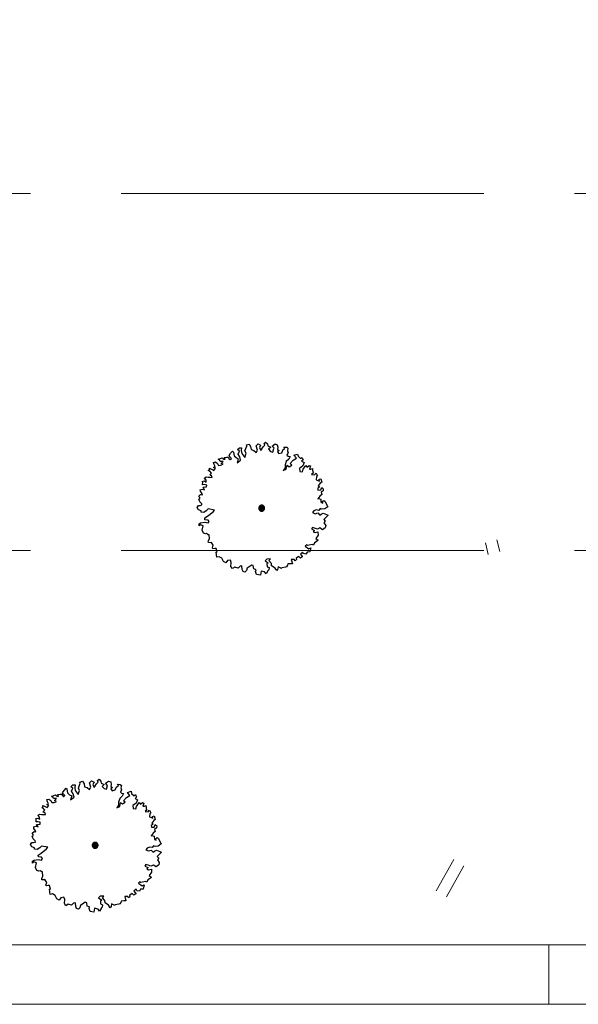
# Model space of a CAD drawing. Header units: metres. Extents: x -5203299 to 2078834, y 245743 to 5817682.
# Tile 206 of 256: x 366736 to 366759, y 5813913 to 5813954. Entities that reach past the tile are written whole.
import ezdxf

# ---------------------------------------------------------------- set-up
doc = ezdxf.new("R2010")
doc.units = ezdxf.units.M
doc.header["$LTSCALE"] = 0.5
doc.linetypes.add('ISO-02 Strichlinie', pattern=[3.81, 3.048, -0.762])
doc.layers.add('30 -34 Innenwände- 4 Türen_Fenster', color=7, linetype='Continuous', lineweight=15, true_color=0x9955ff)
doc.layers.add('70 -72 Beschriftung- 1 Beschriftung allgemein', color=7, linetype='Continuous', lineweight=9, true_color=0xff6633)
for name, color, linetype, lineweight in [('30 -39 Baustelle- Fläche', 7, 'Continuous', 15), ('70 -74 Zeichnungsblatt- 4 Plankopf Linie', 7, 'Continuous', 13), ('CS_XREF_Straßenpl-Ausstattung_Muldenzuläufe', 7, 'Continuous', 9), ('CS_XREF_Straßenpl-Bäume', 7, 'Continuous', 25), ('Keine', 7, 'Continuous', 9)]:
    doc.layers.add(name, color=color, linetype=linetype, lineweight=lineweight)

# ---------------------------------------------------------------- blocks, each defined once
blk = doc.blocks.new('Gruppe-49')
at = {"layer": 'CS_XREF_Straßenpl-Bäume', "linetype": 'Continuous', "lineweight": 0}
blk.add_hatch(color=7, dxfattribs=at).paths.add_polyline_path([(366739.014, 5813919.138), (366739.009, 5813919.127), (366739.002, 5813919.117), (366738.995, 5813919.108), (366738.986, 5813919.099), (366738.977, 5813919.091), (366738.967, 5813919.084), (366738.956, 5813919.078), (366738.945, 5813919.073), (366738.934, 5813919.07), (366738.922, 5813919.067), (366738.91, 5813919.066), (366738.898, 5813919.066), (366738.886, 5813919.067), (366738.874, 5813919.069), (366738.862, 5813919.072), (366738.851, 5813919.076), (366738.84, 5813919.082), (366738.83, 5813919.088), (366738.821, 5813919.096), (366738.812, 5813919.104), (366738.804, 5813919.114), (366738.797, 5813919.123), (366738.792, 5813919.134), (366738.787, 5813919.145), (366738.783, 5813919.157), (366738.78, 5813919.168), (366738.779, 5813919.18), (366738.779, 5813919.192), (366738.78, 5813919.205), (366738.782, 5813919.216), (366738.785, 5813919.228), (366738.79, 5813919.239), (366738.795, 5813919.25), (366738.802, 5813919.26), (366738.809, 5813919.27), (366738.818, 5813919.278), (366738.827, 5813919.286), (366738.837, 5813919.293), (366738.847, 5813919.299), (366738.858, 5813919.304), (366738.87, 5813919.307), (366738.882, 5813919.31), (366738.894, 5813919.311), (366738.906, 5813919.312), (366738.918, 5813919.311), (366738.93, 5813919.309), (366738.941, 5813919.305), (366738.953, 5813919.301), (366738.963, 5813919.295), (366738.973, 5813919.289), (366738.983, 5813919.281), (366738.992, 5813919.273), (366738.999, 5813919.264), (366739.006, 5813919.254), (366739.012, 5813919.243), (366739.017, 5813919.232), (366739.021, 5813919.221), (366739.023, 5813919.209), (366739.025, 5813919.197), (366739.025, 5813919.185), (366739.024, 5813919.173), (366739.022, 5813919.161), (366739.019, 5813919.149)])
at = {"layer": 'CS_XREF_Straßenpl-Bäume'}
for p, q in [((366737.886, 5813921.651), (366737.972, 5813921.722)), ((366737.965, 5813921.586), (366737.886, 5813921.651)), ((366737.972, 5813921.722), (366738.059, 5813921.725)), ((366738.059, 5813921.725), (366738.043, 5813921.608)), ((366738.043, 5813921.608), (366738.067, 5813921.49)), ((366738.199, 5813921.593), (366738.272, 5813921.8)), ((366738.259, 5813921.847), (366738.376, 5813921.882)), ((366738.272, 5813921.8), (366738.259, 5813921.847)), ((366738.376, 5813921.882), (366738.437, 5813921.777)), ((366738.437, 5813921.777), (366738.461, 5813921.65)), ((366738.461, 5813921.65), (366738.57, 5813921.615)), ((366738.57, 5813921.615), (366738.671, 5813921.53)), ((366738.67, 5813921.813), (366738.755, 5813921.895)), ((366738.727, 5813921.631), (366738.67, 5813921.813)), ((366738.671, 5813921.53), (366738.727, 5813921.631)), ((366738.755, 5813921.895), (366738.856, 5813921.839)), ((366738.856, 5813921.839), (366738.811, 5813921.742)), ((366738.811, 5813921.742), (366738.864, 5813921.616)), ((366738.864, 5813921.616), (366738.966, 5813921.764)), ((366738.966, 5813921.764), (366739.032, 5813921.837)), ((366739.001, 5813921.904), (366739.067, 5813921.965)), ((366739.032, 5813921.837), (366739.001, 5813921.904)), ((366739.067, 5813921.965), (366739.146, 5813921.889)), ((366739.146, 5813921.889), (366739.16, 5813921.801)), ((366739.16, 5813921.801), (366739.278, 5813921.746)), ((366739.278, 5813921.746), (366739.193, 5813921.664)), ((366739.193, 5813921.664), (366739.276, 5813921.571)), ((366739.344, 5813921.796), (366739.469, 5813921.888)), ((366739.418, 5813921.703), (366739.344, 5813921.796)), ((366739.373, 5813921.546), (366739.415, 5813921.699)), ((366739.415, 5813921.699), (366739.418, 5813921.703)), ((366739.469, 5813921.888), (366739.558, 5813921.855)), ((366739.558, 5813921.855), (366739.573, 5813921.748)), ((366739.573, 5813921.748), (366739.564, 5813921.66)), ((366739.564, 5813921.66), (366739.637, 5813921.611)), ((366739.637, 5813921.611), (366739.568, 5813921.561)), ((366739.744, 5813921.519), (366739.8, 5813921.648)), ((366739.8, 5813921.648), (366739.878, 5813921.679)), ((366739.878, 5813921.679), (366739.835, 5813921.756)), ((366739.835, 5813921.756), (366739.952, 5813921.749)), ((366739.952, 5813921.749), (366740.004, 5813921.703)), ((366740.004, 5813921.703), (366739.988, 5813921.603)), ((366739.988, 5813921.603), (366740.011, 5813921.516)), ((366737.068, 5813921.241), (366737.174, 5813921.276)), ((366737.128, 5813921.223), (366737.068, 5813921.241)), ((366737.159, 5813921.148), (366737.128, 5813921.223)), ((366737.174, 5813921.276), (366737.244, 5813921.306)), ((366737.244, 5813921.306), (366737.303, 5813921.249)), ((366737.303, 5813921.249), (366737.362, 5813921.243)), ((366737.331, 5813921.318), (366737.427, 5813921.332)), ((366737.362, 5813921.243), (366737.331, 5813921.318)), ((366737.427, 5813921.332), (366737.487, 5813921.334)), ((366737.487, 5813921.334), (366737.528, 5813921.276)), ((366737.528, 5813921.276), (366737.578, 5813921.23)), ((366737.533, 5813921.395), (366737.597, 5813921.494)), ((366737.574, 5813921.337), (366737.533, 5813921.395)), ((366737.636, 5813921.28), (366737.574, 5813921.337)), ((366737.578, 5813921.23), (366737.636, 5813921.28)), ((366737.597, 5813921.494), (366737.682, 5813921.584)), ((366737.682, 5813921.584), (366737.714, 5813921.546)), ((366737.714, 5813921.546), (366737.739, 5813921.391)), ((366737.739, 5813921.391), (366737.83, 5813921.315)), ((366737.83, 5813921.315), (366737.919, 5813921.261)), ((366737.919, 5813921.261), (366737.865, 5813921.093)), ((366737.865, 5813921.093), (366738.017, 5813921.205)), ((366737.913, 5813921.456), (366737.965, 5813921.586)), ((366737.984, 5813921.351), (366737.913, 5813921.456)), ((366738.017, 5813921.205), (366737.984, 5813921.351)), ((366738.067, 5813921.49), (366738.189, 5813921.319)), ((366738.189, 5813921.319), (366738.242, 5813921.496)), ((366738.242, 5813921.496), (366738.199, 5813921.593)), ((366739.276, 5813921.571), (366739.373, 5813921.546)), ((366739.568, 5813921.561), (366739.621, 5813921.483)), ((366739.621, 5813921.483), (366739.744, 5813921.519)), ((366740.039, 5813921.254), (366739.935, 5813921.154)), ((366740.011, 5813921.516), (366739.963, 5813921.418)), ((366739.963, 5813921.418), (366740.016, 5813921.372)), ((366740.016, 5813921.372), (366740.092, 5813921.363)), ((366740.092, 5813921.363), (366740.039, 5813921.254)), ((366740.094, 5813921.061), (366740.225, 5813921.201)), ((366740.225, 5813921.201), (366740.358, 5813921.285)), ((366740.258, 5813921.409), (366740.412, 5813921.462)), ((366740.358, 5813921.285), (366740.258, 5813921.409)), ((366740.412, 5813921.462), (366740.435, 5813921.367)), ((366740.435, 5813921.367), (366740.537, 5813921.271)), ((366740.537, 5813921.271), (366740.592, 5813921.321)), ((366740.646, 5813921.215), (366740.578, 5813921.156)), ((366740.592, 5813921.321), (366740.646, 5813921.215)), ((366736.657, 5813920.769), (366736.712, 5813920.799)), ((366736.712, 5813920.799), (366736.71, 5813920.867)), ((366736.71, 5813920.867), (366736.799, 5813920.822)), ((366736.799, 5813920.822), (366736.888, 5813920.777)), ((366736.876, 5813920.904), (366736.943, 5813920.934)), ((366736.956, 5813920.867), (366736.876, 5813920.904)), ((366736.877, 5813921.107), (366736.964, 5813921.13)), ((366736.9, 5813921.02), (366736.877, 5813921.107)), ((366736.888, 5813920.777), (366736.956, 5813920.867)), ((366736.943, 5813920.934), (366736.9, 5813921.02)), ((366736.964, 5813921.13), (366737.046, 5813921.065)), ((366737.046, 5813921.065), (366737.088, 5813920.987)), ((366737.088, 5813920.987), (366737.176, 5813920.99)), ((366737.278, 5813921.152), (366737.159, 5813921.148)), ((366737.176, 5813920.99), (366737.282, 5813921.033)), ((366737.201, 5813921.07), (366737.278, 5813921.152)), ((366737.282, 5813921.033), (366737.201, 5813921.07)), ((366739.885, 5813920.878), (366739.81, 5813920.768)), ((366739.81, 5813920.768), (366739.935, 5813920.821)), ((366739.889, 5813921.006), (366739.885, 5813920.878)), ((366739.935, 5813921.154), (366739.889, 5813921.006)), ((366739.935, 5813920.821), (366739.969, 5813920.989)), ((366739.969, 5813920.989), (366740.05, 5813920.932)), ((366740.05, 5813920.932), (366740.164, 5813920.995)), ((366740.164, 5813920.995), (366740.094, 5813921.061)), ((366740.624, 5813920.963), (366740.491, 5813920.859)), ((366740.491, 5813920.859), (366740.504, 5813920.732)), ((366740.578, 5813921.156), (366740.679, 5813921.1)), ((366740.612, 5813920.716), (366740.64, 5813920.825)), ((366740.679, 5813921.1), (366740.624, 5813920.963)), ((366740.64, 5813920.825), (366740.75, 5813920.987)), ((366740.75, 5813920.987), (366740.812, 5813920.918)), ((366740.812, 5813920.918), (366740.898, 5813920.981)), ((366740.898, 5813920.981), (366740.946, 5813920.962)), ((366740.946, 5813920.962), (366740.911, 5813920.834)), ((366740.911, 5813920.834), (366740.971, 5813920.827)), ((366740.971, 5813920.827), (366741.038, 5813920.858)), ((366741.038, 5813920.858), (366741.04, 5813920.79)), ((366741.04, 5813920.79), (366741.043, 5813920.711)), ((366736.489, 5813920.441), (366736.567, 5813920.503)), ((366736.571, 5813920.364), (366736.489, 5813920.441)), ((366736.567, 5813920.503), (366736.646, 5813920.486)), ((366736.574, 5813920.288), (366736.571, 5813920.364)), ((366736.646, 5813920.486), (366736.723, 5813920.488)), ((366736.725, 5813920.743), (366736.657, 5813920.769)), ((366736.719, 5813920.584), (366736.796, 5813920.658)), ((366736.8, 5813920.55), (366736.719, 5813920.584)), ((366736.723, 5813920.488), (366736.822, 5813920.48)), ((366736.796, 5813920.658), (366736.725, 5813920.743)), ((366736.822, 5813920.48), (366736.8, 5813920.55)), ((366740.504, 5813920.732), (366740.612, 5813920.716)), ((366741.084, 5813920.676), (366740.998, 5813920.605)), ((366740.998, 5813920.605), (366741.126, 5813920.589)), ((366741.043, 5813920.711), (366741.084, 5813920.676)), ((366741.126, 5813920.589), (366741.192, 5813920.659)), ((366741.197, 5813920.513), (366741.19, 5813920.385)), ((366741.19, 5813920.385), (366741.33, 5813920.33)), ((366741.192, 5813920.659), (366741.243, 5813920.554)), ((366741.243, 5813920.554), (366741.197, 5813920.513)), ((366741.316, 5813920.401), (366741.387, 5813920.42)), ((366741.33, 5813920.33), (366741.316, 5813920.401)), ((366741.387, 5813920.42), (366741.428, 5813920.277)), ((366736.322, 5813919.965), (366736.409, 5813919.988)), ((366736.332, 5813919.898), (366736.322, 5813919.965)), ((366736.406, 5813920.31), (366736.493, 5813920.333)), ((366736.427, 5813920.283), (366736.406, 5813920.31)), ((366736.409, 5813919.988), (366736.506, 5813919.963)), ((366736.422, 5813920.175), (366736.427, 5813920.283)), ((366736.498, 5813920.178), (366736.422, 5813920.175)), ((366736.445, 5813920.069), (366736.589, 5813920.082)), ((366736.506, 5813919.963), (366736.445, 5813920.069)), ((366736.493, 5813920.333), (366736.574, 5813920.288)), ((366736.598, 5813920.161), (366736.498, 5813920.178)), ((366736.589, 5813920.082), (366736.598, 5813920.161)), ((366741.339, 5813920.079), (366741.253, 5813920.025)), ((366741.253, 5813920.025), (366741.264, 5813919.949)), ((366741.264, 5813919.949), (366741.383, 5813919.953)), ((366741.362, 5813920.235), (366741.278, 5813920.125)), ((366741.278, 5813920.125), (366741.339, 5813920.079)), ((366741.428, 5813920.277), (366741.362, 5813920.235)), ((366741.383, 5813919.953), (366741.427, 5813920.062)), ((366741.427, 5813920.062), (366741.488, 5813920.005)), ((366741.488, 5813920.005), (366741.48, 5813919.917)), ((366736.256, 5813919.573), (366736.303, 5813919.594)), ((366736.299, 5813919.458), (366736.256, 5813919.573)), ((366736.263, 5813919.7), (366736.337, 5813919.762)), ((366736.301, 5813919.642), (366736.263, 5813919.7)), ((366736.303, 5813919.594), (366736.301, 5813919.642)), ((366736.404, 5813919.793), (366736.332, 5813919.898)), ((366736.337, 5813919.762), (366736.416, 5813919.753)), ((366736.416, 5813919.753), (366736.404, 5813919.793)), ((366741.34, 5813919.697), (366741.256, 5813919.587)), ((366741.256, 5813919.587), (366741.284, 5813919.599)), ((366741.284, 5813919.599), (366741.384, 5813919.571)), ((366741.426, 5813919.768), (366741.34, 5813919.697)), ((366741.384, 5813919.571), (366741.389, 5813919.435)), ((366741.48, 5813919.917), (366741.394, 5813919.854)), ((366741.394, 5813919.854), (366741.426, 5813919.768)), ((366736.191, 5813919.22), (366736.245, 5813919.301)), ((366736.243, 5813919.122), (366736.191, 5813919.22)), ((366736.36, 5813919.078), (366736.243, 5813919.122)), ((366736.245, 5813919.301), (366736.313, 5813919.303)), ((366736.39, 5813919.373), (366736.299, 5813919.458)), ((366736.313, 5813919.303), (366736.391, 5813919.325)), ((366736.391, 5813919.325), (366736.39, 5813919.373)), ((366736.652, 5813919.156), (366736.575, 5813919.077)), ((366736.917, 5813919.108), (366736.652, 5813919.156)), ((366741.358, 5813919.171), (366741.304, 5813919.09)), ((366741.419, 5813919.142), (366741.358, 5813919.171)), ((366741.389, 5813919.435), (366741.469, 5813919.399)), ((366741.554, 5813919.158), (366741.419, 5813919.142)), ((366741.447, 5813919.466), (366741.513, 5813919.516)), ((366741.469, 5813919.399), (366741.447, 5813919.466)), ((366741.513, 5813919.516), (366741.554, 5813919.489)), ((366741.554, 5813919.489), (366741.678, 5813919.25)), ((366741.678, 5813919.25), (366741.554, 5813919.158)), ((366736.354, 5813919.021), (366736.36, 5813919.078)), ((366736.47, 5813919.014), (366736.354, 5813919.021)), ((366736.575, 5813919.077), (366736.47, 5813919.014)), ((366736.509, 5813918.781), (366736.631, 5813918.853)), ((366736.52, 5813918.705), (366736.509, 5813918.781)), ((366736.656, 5813918.689), (366736.52, 5813918.705)), ((366736.631, 5813918.853), (366736.86, 5813919.039)), ((366736.86, 5813919.039), (366736.917, 5813919.108)), ((366741.09, 5813919.075), (366741.033, 5813919.002)), ((366741.033, 5813919.002), (366741.142, 5813918.957)), ((366741.185, 5813919.115), (366741.09, 5813919.075)), ((366741.142, 5813918.957), (366741.257, 5813918.99)), ((366741.304, 5813919.09), (366741.185, 5813919.115)), ((366741.257, 5813918.99), (366741.339, 5813918.896)), ((366741.339, 5813918.896), (366741.397, 5813918.938)), ((366741.397, 5813918.938), (366741.483, 5813918.98)), ((366741.483, 5813918.98), (366741.69, 5813918.897)), ((366741.597, 5813918.798), (366741.512, 5813918.715)), ((366741.512, 5813918.715), (366741.571, 5813918.65)), ((366741.69, 5813918.897), (366741.597, 5813918.798)), ((366736.271, 5813918.529), (366736.338, 5813918.571)), ((366736.274, 5813918.442), (366736.271, 5813918.529)), ((366736.332, 5813918.492), (366736.274, 5813918.442)), ((366736.441, 5813918.447), (366736.332, 5813918.492)), ((366736.338, 5813918.571), (366736.515, 5813918.597)), ((366736.399, 5813918.259), (366736.441, 5813918.447)), ((366736.515, 5813918.597), (366736.652, 5813918.57)), ((366736.652, 5813918.57), (366736.698, 5813918.631)), ((366736.698, 5813918.631), (366736.656, 5813918.689)), ((366741.034, 5813918.377), (366740.988, 5813918.319)), ((366740.988, 5813918.319), (366741.126, 5813918.255)), ((366741.123, 5813918.351), (366741.034, 5813918.377)), ((366741.243, 5813918.307), (366741.123, 5813918.351)), ((366741.349, 5813918.359), (366741.243, 5813918.307)), ((366741.459, 5813918.284), (366741.349, 5813918.359)), ((366741.572, 5813918.367), (366741.459, 5813918.284)), ((366741.571, 5813918.65), (366741.517, 5813918.58)), ((366741.517, 5813918.58), (366741.597, 5813918.467)), ((366741.597, 5813918.467), (366741.572, 5813918.367)), ((366736.46, 5813918.134), (366736.399, 5813918.259)), ((366736.54, 5813918.108), (366736.46, 5813918.134)), ((366736.588, 5813918.118), (366736.54, 5813918.108)), ((366736.657, 5813918.073), (366736.588, 5813918.118)), ((366736.689, 5813918.074), (366736.657, 5813918.073)), ((366736.658, 5813917.801), (366736.703, 5813917.899)), ((366736.703, 5813917.899), (366736.689, 5813918.074)), ((366741.126, 5813918.255), (366741.069, 5813918.194)), ((366741.069, 5813918.194), (366741.14, 5813918.165)), ((366741.14, 5813918.165), (366741.264, 5813918.189)), ((366741.269, 5813918.054), (366741.177, 5813917.915)), ((366741.177, 5813917.915), (366741.276, 5813917.839)), ((366741.264, 5813918.189), (366741.269, 5813918.054)), ((366736.66, 5813917.742), (366736.658, 5813917.801)), ((366736.76, 5813917.734), (366736.66, 5813917.742)), ((366736.796, 5813917.746), (366736.76, 5813917.734)), ((366736.868, 5813917.63), (366736.796, 5813917.746)), ((366736.835, 5813917.521), (366736.868, 5813917.63)), ((366736.835, 5813917.513), (366736.835, 5813917.521)), ((366736.856, 5813917.485), (366736.835, 5813917.513)), ((366736.932, 5813917.496), (366736.856, 5813917.485)), ((366736.991, 5813917.498), (366736.932, 5813917.496)), ((366737.024, 5813917.352), (366736.991, 5813917.498)), ((366740.795, 5813917.656), (366740.729, 5813917.597)), ((366740.729, 5813917.597), (366740.88, 5813917.483)), ((366740.825, 5813917.628), (366740.795, 5813917.656)), ((366740.892, 5813917.642), (366740.825, 5813917.628)), ((366740.88, 5813917.483), (366740.967, 5813917.526)), ((366741.019, 5813917.663), (366740.892, 5813917.642)), ((366740.967, 5813917.526), (366740.922, 5813917.349)), ((366741.079, 5813917.637), (366741.019, 5813917.663)), ((366741.115, 5813917.737), (366741.079, 5813917.637)), ((366741.19, 5813917.777), (366741.115, 5813917.737)), ((366741.276, 5813917.839), (366741.19, 5813917.777)), ((366736.985, 5813917.343), (366737.024, 5813917.352)), ((366737.012, 5813917.128), (366736.985, 5813917.343)), ((366737.11, 5813917.152), (366737.012, 5813917.128)), ((366737.22, 5813917.087), (366737.11, 5813917.152)), ((366737.293, 5813916.943), (366737.22, 5813917.087)), ((366739.115, 5813917.053), (366739.041, 5813916.982)), ((366739.273, 5813917.058), (366739.115, 5813917.053)), ((366739.205, 5813916.988), (366739.273, 5813917.058)), ((366740.461, 5813917.166), (366740.345, 5813917.086)), ((366740.345, 5813917.086), (366740.358, 5813917.027)), ((366740.531, 5813917.092), (366740.461, 5813917.166)), ((366740.606, 5813917.151), (366740.531, 5813917.092)), ((366740.619, 5813917.347), (366740.534, 5813917.256)), ((366740.534, 5813917.256), (366740.605, 5813917.163)), ((366740.605, 5813917.163), (366740.606, 5813917.151)), ((366740.652, 5813917.28), (366740.619, 5813917.347)), ((366740.761, 5813917.256), (366740.652, 5813917.28)), ((366740.806, 5813917.345), (366740.761, 5813917.256)), ((366740.922, 5813917.349), (366740.806, 5813917.345)), ((366737.394, 5813916.887), (366737.293, 5813916.943)), ((366737.467, 5813916.988), (366737.394, 5813916.887)), ((366737.585, 5813917.012), (366737.467, 5813916.988)), ((366737.625, 5813916.906), (366737.585, 5813917.012)), ((366737.611, 5813916.739), (366737.625, 5813916.906)), ((366737.674, 5813916.653), (366737.611, 5813916.739)), ((366737.77, 5813916.716), (366737.674, 5813916.653)), ((366737.908, 5813916.669), (366737.77, 5813916.716)), ((366737.993, 5813916.76), (366737.908, 5813916.669)), ((366738.071, 5813916.774), (366737.993, 5813916.76)), ((366738.085, 5813916.619), (366738.071, 5813916.774)), ((366738.29, 5813916.663), (366738.262, 5813916.565)), ((366738.423, 5813916.755), (366738.29, 5813916.663)), ((366738.481, 5813916.796), (366738.423, 5813916.755)), ((366738.55, 5813916.779), (366738.481, 5813916.796)), ((366738.574, 5813916.635), (366738.55, 5813916.779)), ((366738.663, 5813916.599), (366738.574, 5813916.635)), ((366739.041, 5813916.982), (366739.18, 5813916.888)), ((366739.18, 5813916.888), (366739.122, 5813916.849)), ((366739.122, 5813916.849), (366739.126, 5813916.73)), ((366739.126, 5813916.73), (366739.215, 5813916.694)), ((366739.215, 5813916.694), (366739.201, 5813916.597)), ((366739.316, 5813916.864), (366739.205, 5813916.988)), ((366739.32, 5813916.768), (366739.316, 5813916.864)), ((366739.47, 5813916.674), (366739.32, 5813916.768)), ((366739.533, 5813916.569), (366739.47, 5813916.674)), ((366739.596, 5813916.727), (366739.571, 5813916.618)), ((366739.705, 5813916.674), (366739.596, 5813916.727)), ((366739.725, 5813916.655), (366739.705, 5813916.674)), ((366739.744, 5813916.684), (366739.725, 5813916.655)), ((366739.899, 5813916.717), (366739.744, 5813916.684)), ((366739.946, 5813916.73), (366739.899, 5813916.717)), ((366739.984, 5813916.791), (366739.946, 5813916.73)), ((366740.002, 5813916.848), (366739.984, 5813916.791)), ((366740.101, 5813916.851), (366740.002, 5813916.848)), ((366740.197, 5813916.855), (366740.101, 5813916.851)), ((366740.27, 5813917.032), (366740.143, 5813917.039)), ((366740.143, 5813917.039), (366740.197, 5813916.855)), ((366740.3, 5813916.977), (366740.27, 5813917.032)), ((366740.358, 5813917.027), (366740.3, 5813916.977)), ((366738.116, 5813916.532), (366738.085, 5813916.619)), ((366738.197, 5813916.504), (366738.116, 5813916.532)), ((366738.262, 5813916.565), (366738.197, 5813916.504)), ((366738.646, 5813916.53), (366738.663, 5813916.599)), ((366738.69, 5813916.404), (366738.646, 5813916.53)), ((366738.846, 5813916.379), (366738.69, 5813916.404)), ((366738.88, 5813916.547), (366738.846, 5813916.379)), ((366739.026, 5813916.512), (366738.88, 5813916.547)), ((366739.088, 5813916.426), (366739.026, 5813916.512)), ((366739.163, 5813916.556), (366739.088, 5813916.426)), ((366739.201, 5813916.597), (366739.163, 5813916.556)), ((366739.571, 5813916.618), (366739.533, 5813916.569))]:
    blk.add_line(p, q, dxfattribs=at)
blk.add_open_spline([(366738.779, 5813919.176), (366738.776, 5813919.209), (366738.803, 5813919.269), (366738.857, 5813919.308), (366738.922, 5813919.314), (366738.983, 5813919.287), (366739.021, 5813919.234), (366739.028, 5813919.168), (366739.001, 5813919.108), (366738.947, 5813919.069), (366738.881, 5813919.063), (366738.821, 5813919.09), (366738.783, 5813919.144), (366738.779, 5813919.176)], degree=2, dxfattribs=at)
blk = doc.blocks.new('Gruppe-50')
at = {"layer": 'CS_XREF_Straßenpl-Bäume', "linetype": 'Continuous', "lineweight": 0}
blk.add_hatch(color=7, dxfattribs=at).paths.add_polyline_path([(366746.01, 5813933.299), (366746.005, 5813933.288), (366745.998, 5813933.278), (366745.991, 5813933.269), (366745.983, 5813933.26), (366745.973, 5813933.252), (366745.963, 5813933.245), (366745.953, 5813933.239), (366745.942, 5813933.235), (366745.93, 5813933.231), (366745.918, 5813933.228), (366745.906, 5813933.227), (366745.894, 5813933.227), (366745.882, 5813933.228), (366745.87, 5813933.23), (366745.859, 5813933.233), (366745.848, 5813933.238), (366745.837, 5813933.243), (366745.827, 5813933.25), (366745.817, 5813933.257), (366745.809, 5813933.265), (366745.801, 5813933.275), (366745.794, 5813933.285), (366745.788, 5813933.295), (366745.783, 5813933.306), (366745.779, 5813933.318), (366745.777, 5813933.33), (366745.775, 5813933.342), (366745.775, 5813933.354), (366745.776, 5813933.366), (366745.778, 5813933.378), (366745.782, 5813933.389), (366745.786, 5813933.4), (366745.792, 5813933.411), (366745.798, 5813933.421), (366745.806, 5813933.431), (366745.814, 5813933.439), (366745.823, 5813933.447), (366745.833, 5813933.454), (366745.844, 5813933.46), (366745.855, 5813933.465), (366745.866, 5813933.469), (366745.878, 5813933.471), (366745.89, 5813933.473), (366745.902, 5813933.473), (366745.914, 5813933.472), (366745.926, 5813933.47), (366745.938, 5813933.466), (366745.949, 5813933.462), (366745.96, 5813933.456), (366745.97, 5813933.45), (366745.979, 5813933.442), (366745.988, 5813933.434), (366745.996, 5813933.425), (366746.003, 5813933.415), (366746.009, 5813933.404), (366746.013, 5813933.393), (366746.017, 5813933.382), (366746.02, 5813933.37), (366746.021, 5813933.358), (366746.021, 5813933.346), (366746.02, 5813933.334), (366746.018, 5813933.322), (366746.015, 5813933.31)])
at = {"layer": 'CS_XREF_Straßenpl-Bäume'}
for p, q in [((366745.998, 5813936.065), (366746.063, 5813936.126)), ((366746.063, 5813936.126), (366746.142, 5813936.05)), ((366744.594, 5813935.655), (366744.678, 5813935.746)), ((366744.678, 5813935.746), (366744.711, 5813935.707)), ((366744.711, 5813935.707), (366744.736, 5813935.552)), ((366744.883, 5813935.812), (366744.968, 5813935.883)), ((366744.961, 5813935.747), (366744.883, 5813935.812)), ((366744.909, 5813935.618), (366744.961, 5813935.747)), ((366744.968, 5813935.883), (366745.056, 5813935.886)), ((366745.056, 5813935.886), (366745.04, 5813935.769)), ((366745.04, 5813935.769), (366745.063, 5813935.651)), ((366745.196, 5813935.755), (366745.268, 5813935.961)), ((366745.239, 5813935.657), (366745.196, 5813935.755)), ((366745.255, 5813936.008), (366745.373, 5813936.044)), ((366745.268, 5813935.961), (366745.255, 5813936.008)), ((366745.373, 5813936.044), (366745.433, 5813935.938)), ((366745.433, 5813935.938), (366745.457, 5813935.812)), ((366745.457, 5813935.812), (366745.566, 5813935.776)), ((366745.566, 5813935.776), (366745.668, 5813935.691)), ((366745.667, 5813935.974), (366745.752, 5813936.056)), ((366745.724, 5813935.792), (366745.667, 5813935.974)), ((366745.668, 5813935.691), (366745.724, 5813935.792)), ((366745.752, 5813936.056), (366745.853, 5813936)), ((366745.853, 5813936), (366745.808, 5813935.903)), ((366745.808, 5813935.903), (366745.86, 5813935.777)), ((366745.86, 5813935.777), (366745.963, 5813935.925)), ((366745.963, 5813935.925), (366746.028, 5813935.998)), ((366746.028, 5813935.998), (366745.998, 5813936.065)), ((366746.142, 5813936.05), (366746.157, 5813935.963)), ((366746.157, 5813935.963), (366746.275, 5813935.907)), ((366746.275, 5813935.907), (366746.19, 5813935.825)), ((366746.19, 5813935.825), (366746.272, 5813935.732)), ((366746.272, 5813935.732), (366746.369, 5813935.707)), ((366746.341, 5813935.958), (366746.465, 5813936.049)), ((366746.415, 5813935.864), (366746.341, 5813935.958)), ((366746.369, 5813935.707), (366746.411, 5813935.86)), ((366746.411, 5813935.86), (366746.415, 5813935.864)), ((366746.465, 5813936.049), (366746.554, 5813936.016)), ((366746.554, 5813936.016), (366746.569, 5813935.909)), ((366746.569, 5813935.909), (366746.561, 5813935.821)), ((366746.561, 5813935.821), (366746.633, 5813935.772)), ((366746.633, 5813935.772), (366746.564, 5813935.722)), ((366746.564, 5813935.722), (366746.618, 5813935.644)), ((366746.618, 5813935.644), (366746.741, 5813935.68)), ((366746.741, 5813935.68), (366746.796, 5813935.809)), ((366746.796, 5813935.809), (366746.874, 5813935.84)), ((366746.874, 5813935.84), (366746.832, 5813935.918)), ((366746.832, 5813935.918), (366746.948, 5813935.91)), ((366746.948, 5813935.91), (366747.001, 5813935.864)), ((366747.007, 5813935.677), (366746.959, 5813935.58)), ((366747.001, 5813935.864), (366746.984, 5813935.764)), ((366746.984, 5813935.764), (366747.007, 5813935.677)), ((366743.874, 5813935.268), (366743.961, 5813935.291)), ((366743.896, 5813935.181), (366743.874, 5813935.268)), ((366743.961, 5813935.291), (366744.042, 5813935.226)), ((366744.064, 5813935.402), (366744.171, 5813935.437)), ((366744.124, 5813935.384), (366744.064, 5813935.402)), ((366744.155, 5813935.309), (366744.124, 5813935.384)), ((366744.274, 5813935.313), (366744.155, 5813935.309)), ((366744.171, 5813935.437), (366744.24, 5813935.468)), ((366744.197, 5813935.231), (366744.274, 5813935.313)), ((366744.24, 5813935.468), (366744.299, 5813935.41)), ((366744.299, 5813935.41), (366744.359, 5813935.404)), ((366744.328, 5813935.479), (366744.424, 5813935.494)), ((366744.359, 5813935.404), (366744.328, 5813935.479)), ((366744.424, 5813935.494), (366744.483, 5813935.496)), ((366744.483, 5813935.496), (366744.524, 5813935.438)), ((366744.524, 5813935.438), (366744.574, 5813935.391)), ((366744.529, 5813935.557), (366744.594, 5813935.655)), ((366744.571, 5813935.499), (366744.529, 5813935.557)), ((366744.632, 5813935.441), (366744.571, 5813935.499)), ((366744.574, 5813935.391), (366744.632, 5813935.441)), ((366744.736, 5813935.552), (366744.826, 5813935.476)), ((366744.826, 5813935.476), (366744.916, 5813935.423)), ((366744.916, 5813935.423), (366744.862, 5813935.254)), ((366744.862, 5813935.254), (366745.014, 5813935.367)), ((366744.98, 5813935.512), (366744.909, 5813935.618)), ((366745.014, 5813935.367), (366744.98, 5813935.512)), ((366745.063, 5813935.651), (366745.185, 5813935.48)), ((366745.185, 5813935.48), (366745.239, 5813935.657)), ((366746.932, 5813935.316), (366746.886, 5813935.167)), ((366747.036, 5813935.415), (366746.932, 5813935.316)), ((366746.959, 5813935.58), (366747.012, 5813935.533)), ((366747.012, 5813935.533), (366747.089, 5813935.525)), ((366747.089, 5813935.525), (366747.036, 5813935.415)), ((366747.09, 5813935.222), (366747.221, 5813935.362)), ((366747.221, 5813935.362), (366747.354, 5813935.446)), ((366747.254, 5813935.57), (366747.408, 5813935.623)), ((366747.354, 5813935.446), (366747.254, 5813935.57)), ((366747.408, 5813935.623), (366747.431, 5813935.528)), ((366747.431, 5813935.528), (366747.533, 5813935.432)), ((366747.533, 5813935.432), (366747.588, 5813935.482)), ((366747.643, 5813935.376), (366747.574, 5813935.318)), ((366747.574, 5813935.318), (366747.675, 5813935.262)), ((366747.588, 5813935.482), (366747.643, 5813935.376)), ((366747.675, 5813935.262), (366747.62, 5813935.124)), ((366743.653, 5813934.93), (366743.709, 5813934.96)), ((366743.722, 5813934.904), (366743.653, 5813934.93)), ((366743.709, 5813934.96), (366743.706, 5813935.028)), ((366743.706, 5813935.028), (366743.796, 5813934.983)), ((366743.793, 5813934.819), (366743.722, 5813934.904)), ((366743.796, 5813934.983), (366743.885, 5813934.938)), ((366743.872, 5813935.065), (366743.939, 5813935.095)), ((366743.952, 5813935.028), (366743.872, 5813935.065)), ((366743.885, 5813934.938), (366743.952, 5813935.028)), ((366743.939, 5813935.095), (366743.896, 5813935.181)), ((366744.042, 5813935.226), (366744.084, 5813935.148)), ((366744.084, 5813935.148), (366744.172, 5813935.151)), ((366744.172, 5813935.151), (366744.278, 5813935.194)), ((366744.278, 5813935.194), (366744.197, 5813935.231)), ((366746.881, 5813935.039), (366746.806, 5813934.929)), ((366746.806, 5813934.929), (366746.932, 5813934.982)), ((366746.886, 5813935.167), (366746.881, 5813935.039)), ((366746.932, 5813934.982), (366746.965, 5813935.15)), ((366746.965, 5813935.15), (366747.047, 5813935.093)), ((366747.047, 5813935.093), (366747.161, 5813935.156)), ((366747.161, 5813935.156), (366747.09, 5813935.222)), ((366747.62, 5813935.124), (366747.488, 5813935.02)), ((366747.488, 5813935.02), (366747.501, 5813934.893)), ((366747.501, 5813934.893), (366747.609, 5813934.877)), ((366747.609, 5813934.877), (366747.636, 5813934.986)), ((366747.636, 5813934.986), (366747.747, 5813935.148)), ((366747.747, 5813935.148), (366747.808, 5813935.079)), ((366747.808, 5813935.079), (366747.894, 5813935.142)), ((366747.894, 5813935.142), (366747.943, 5813935.124)), ((366747.943, 5813935.124), (366747.908, 5813934.995)), ((366747.908, 5813934.995), (366747.967, 5813934.989)), ((366747.967, 5813934.989), (366748.034, 5813935.019)), ((366748.08, 5813934.837), (366747.995, 5813934.766)), ((366748.034, 5813935.019), (366748.036, 5813934.951)), ((366748.036, 5813934.951), (366748.039, 5813934.872)), ((366748.039, 5813934.872), (366748.08, 5813934.837)), ((366743.402, 5813934.472), (366743.489, 5813934.494)), ((366743.423, 5813934.444), (366743.402, 5813934.472)), ((366743.418, 5813934.336), (366743.423, 5813934.444)), ((366743.486, 5813934.602), (366743.563, 5813934.664)), ((366743.568, 5813934.525), (366743.486, 5813934.602)), ((366743.489, 5813934.494), (366743.57, 5813934.449)), ((366743.563, 5813934.664), (366743.643, 5813934.647)), ((366743.57, 5813934.449), (366743.568, 5813934.525)), ((366743.643, 5813934.647), (366743.719, 5813934.649)), ((366743.716, 5813934.745), (366743.793, 5813934.819)), ((366743.796, 5813934.711), (366743.716, 5813934.745)), ((366743.719, 5813934.649), (366743.818, 5813934.641)), ((366743.818, 5813934.641), (366743.796, 5813934.711)), ((366747.995, 5813934.766), (366748.122, 5813934.75)), ((366748.122, 5813934.75), (366748.188, 5813934.821)), ((366748.193, 5813934.674), (366748.186, 5813934.546)), ((366748.186, 5813934.546), (366748.327, 5813934.491)), ((366748.188, 5813934.821), (366748.24, 5813934.715)), ((366748.24, 5813934.715), (366748.193, 5813934.674)), ((366748.313, 5813934.562), (366748.383, 5813934.581)), ((366748.327, 5813934.491), (366748.313, 5813934.562)), ((366748.425, 5813934.438), (366748.358, 5813934.396)), ((366748.383, 5813934.581), (366748.425, 5813934.438)), ((366743.318, 5813934.126), (366743.405, 5813934.149)), ((366743.329, 5813934.059), (366743.318, 5813934.126)), ((366743.4, 5813933.954), (366743.329, 5813934.059)), ((366743.405, 5813934.149), (366743.502, 5813934.124)), ((366743.495, 5813934.339), (366743.418, 5813934.336)), ((366743.442, 5813934.23), (366743.586, 5813934.243)), ((366743.502, 5813934.124), (366743.442, 5813934.23)), ((366743.594, 5813934.323), (366743.495, 5813934.339)), ((366743.586, 5813934.243), (366743.594, 5813934.323)), ((366748.335, 5813934.24), (366748.249, 5813934.186)), ((366748.249, 5813934.186), (366748.26, 5813934.11)), ((366748.26, 5813934.11), (366748.379, 5813934.114)), ((366748.358, 5813934.396), (366748.274, 5813934.286)), ((366748.274, 5813934.286), (366748.335, 5813934.24)), ((366748.379, 5813934.114), (366748.423, 5813934.223)), ((366748.476, 5813934.078), (366748.391, 5813934.016)), ((366748.391, 5813934.016), (366748.422, 5813933.929)), ((366748.423, 5813934.223), (366748.485, 5813934.166)), ((366748.485, 5813934.166), (366748.476, 5813934.078)), ((366743.252, 5813933.734), (366743.299, 5813933.755)), ((366743.296, 5813933.619), (366743.252, 5813933.734)), ((366743.259, 5813933.861), (366743.333, 5813933.923)), ((366743.298, 5813933.803), (366743.259, 5813933.861)), ((366743.386, 5813933.535), (366743.296, 5813933.619)), ((366743.299, 5813933.755), (366743.298, 5813933.803)), ((366743.333, 5813933.923), (366743.413, 5813933.915)), ((366743.413, 5813933.915), (366743.4, 5813933.954)), ((366748.337, 5813933.858), (366748.253, 5813933.748)), ((366748.253, 5813933.748), (366748.28, 5813933.76)), ((366748.28, 5813933.76), (366748.381, 5813933.732)), ((366748.422, 5813933.929), (366748.337, 5813933.858)), ((366748.381, 5813933.732), (366748.385, 5813933.597)), ((366748.385, 5813933.597), (366748.466, 5813933.56)), ((366748.444, 5813933.627), (366748.51, 5813933.677)), ((366748.466, 5813933.56), (366748.444, 5813933.627)), ((366748.51, 5813933.677), (366748.55, 5813933.65)), ((366748.55, 5813933.65), (366748.674, 5813933.411)), ((366743.188, 5813933.381), (366743.241, 5813933.462)), ((366743.239, 5813933.283), (366743.188, 5813933.381)), ((366743.357, 5813933.239), (366743.239, 5813933.283)), ((366743.241, 5813933.462), (366743.309, 5813933.464)), ((366743.309, 5813933.464), (366743.388, 5813933.487)), ((366743.35, 5813933.183), (366743.357, 5813933.239)), ((366743.466, 5813933.175), (366743.35, 5813933.183)), ((366743.388, 5813933.487), (366743.386, 5813933.535)), ((366743.572, 5813933.238), (366743.466, 5813933.175)), ((366743.648, 5813933.317), (366743.572, 5813933.238)), ((366743.627, 5813933.014), (366743.856, 5813933.2)), ((366743.913, 5813933.27), (366743.648, 5813933.317)), ((366743.856, 5813933.2), (366743.913, 5813933.27)), ((366748.086, 5813933.236), (366748.029, 5813933.163)), ((366748.181, 5813933.276), (366748.086, 5813933.236)), ((366748.301, 5813933.251), (366748.181, 5813933.276)), ((366748.354, 5813933.332), (366748.301, 5813933.251)), ((366748.415, 5813933.303), (366748.354, 5813933.332)), ((366748.55, 5813933.319), (366748.415, 5813933.303)), ((366748.674, 5813933.411), (366748.55, 5813933.319)), ((366743.505, 5813932.942), (366743.627, 5813933.014)), ((366743.516, 5813932.866), (366743.505, 5813932.942)), ((366743.653, 5813932.851), (366743.516, 5813932.866)), ((366743.648, 5813932.732), (366743.694, 5813932.793)), ((366743.694, 5813932.793), (366743.653, 5813932.851)), ((366748.029, 5813933.163), (366748.138, 5813933.119)), ((366748.138, 5813933.119), (366748.253, 5813933.151)), ((366748.253, 5813933.151), (366748.336, 5813933.057)), ((366748.336, 5813933.057), (366748.394, 5813933.099)), ((366748.394, 5813933.099), (366748.48, 5813933.142)), ((366748.48, 5813933.142), (366748.686, 5813933.058)), ((366748.594, 5813932.959), (366748.509, 5813932.877)), ((366748.509, 5813932.877), (366748.567, 5813932.811)), ((366748.567, 5813932.811), (366748.513, 5813932.741)), ((366748.686, 5813933.058), (366748.594, 5813932.959)), ((366743.268, 5813932.69), (366743.334, 5813932.732)), ((366743.271, 5813932.603), (366743.268, 5813932.69)), ((366743.328, 5813932.653), (366743.271, 5813932.603)), ((366743.437, 5813932.608), (366743.328, 5813932.653)), ((366743.334, 5813932.732), (366743.512, 5813932.758)), ((366743.396, 5813932.42), (366743.437, 5813932.608)), ((366743.456, 5813932.295), (366743.396, 5813932.42)), ((366743.512, 5813932.758), (366743.648, 5813932.732)), ((366748.03, 5813932.538), (366747.984, 5813932.48)), ((366747.984, 5813932.48), (366748.122, 5813932.416)), ((366748.119, 5813932.513), (366748.03, 5813932.538)), ((366748.122, 5813932.416), (366748.065, 5813932.355)), ((366748.065, 5813932.355), (366748.137, 5813932.326)), ((366748.239, 5813932.469), (366748.119, 5813932.513)), ((366748.345, 5813932.52), (366748.239, 5813932.469)), ((366748.455, 5813932.445), (366748.345, 5813932.52)), ((366748.569, 5813932.528), (366748.455, 5813932.445)), ((366748.513, 5813932.741), (366748.593, 5813932.628)), ((366748.593, 5813932.628), (366748.569, 5813932.528)), ((366743.537, 5813932.269), (366743.456, 5813932.295)), ((366743.584, 5813932.28), (366743.537, 5813932.269)), ((366743.654, 5813932.234), (366743.584, 5813932.28)), ((366743.685, 5813932.235), (366743.654, 5813932.234)), ((366743.655, 5813931.962), (366743.699, 5813932.06)), ((366743.657, 5813931.903), (366743.655, 5813931.962)), ((366743.699, 5813932.06), (366743.685, 5813932.235)), ((366748.137, 5813932.326), (366748.26, 5813932.35)), ((366748.265, 5813932.215), (366748.174, 5813932.076)), ((366748.174, 5813932.076), (366748.272, 5813932)), ((366748.272, 5813932), (366748.187, 5813931.938)), ((366748.26, 5813932.35), (366748.265, 5813932.215)), ((366743.756, 5813931.895), (366743.657, 5813931.903)), ((366743.792, 5813931.907), (366743.756, 5813931.895)), ((366743.864, 5813931.791), (366743.792, 5813931.907)), ((366743.831, 5813931.682), (366743.864, 5813931.791)), ((366743.831, 5813931.674), (366743.831, 5813931.682)), ((366743.852, 5813931.646), (366743.831, 5813931.674)), ((366743.928, 5813931.657), (366743.852, 5813931.646)), ((366743.987, 5813931.659), (366743.928, 5813931.657)), ((366744.021, 5813931.514), (366743.987, 5813931.659)), ((366747.792, 5813931.817), (366747.726, 5813931.758)), ((366747.726, 5813931.758), (366747.877, 5813931.644)), ((366747.821, 5813931.789), (366747.792, 5813931.817)), ((366747.888, 5813931.803), (366747.821, 5813931.789)), ((366747.877, 5813931.644), (366747.963, 5813931.687)), ((366748.015, 5813931.824), (366747.888, 5813931.803)), ((366747.963, 5813931.687), (366747.918, 5813931.51)), ((366748.075, 5813931.798), (366748.015, 5813931.824)), ((366748.112, 5813931.898), (366748.075, 5813931.798)), ((366748.187, 5813931.938), (366748.112, 5813931.898)), ((366743.981, 5813931.504), (366744.021, 5813931.514)), ((366744.009, 5813931.29), (366743.981, 5813931.504)), ((366744.107, 5813931.313), (366744.009, 5813931.29)), ((366744.217, 5813931.249), (366744.107, 5813931.313)), ((366744.289, 5813931.104), (366744.217, 5813931.249)), ((366744.463, 5813931.149), (366744.39, 5813931.048)), ((366744.581, 5813931.173), (366744.463, 5813931.149)), ((366744.622, 5813931.067), (366744.581, 5813931.173)), ((366746.111, 5813931.214), (366746.037, 5813931.143)), ((366746.037, 5813931.143), (366746.176, 5813931.049)), ((366746.269, 5813931.219), (366746.111, 5813931.214)), ((366746.201, 5813931.149), (366746.269, 5813931.219)), ((366746.313, 5813931.025), (366746.201, 5813931.149)), ((366747.267, 5813931.194), (366747.139, 5813931.201)), ((366747.139, 5813931.201), (366747.193, 5813931.016)), ((366747.297, 5813931.138), (366747.267, 5813931.194)), ((366747.355, 5813931.188), (366747.297, 5813931.138)), ((366747.457, 5813931.327), (366747.341, 5813931.247)), ((366747.341, 5813931.247), (366747.355, 5813931.188)), ((366747.528, 5813931.253), (366747.457, 5813931.327)), ((366747.602, 5813931.312), (366747.528, 5813931.253)), ((366747.615, 5813931.508), (366747.531, 5813931.418)), ((366747.531, 5813931.418), (366747.602, 5813931.324)), ((366747.602, 5813931.324), (366747.602, 5813931.312)), ((366747.649, 5813931.441), (366747.615, 5813931.508)), ((366747.757, 5813931.417), (366747.649, 5813931.441)), ((366747.802, 5813931.506), (366747.757, 5813931.417)), ((366747.918, 5813931.51), (366747.802, 5813931.506)), ((366744.39, 5813931.048), (366744.289, 5813931.104)), ((366744.608, 5813930.9), (366744.622, 5813931.067)), ((366744.67, 5813930.814), (366744.608, 5813930.9)), ((366744.767, 5813930.877), (366744.67, 5813930.814)), ((366744.904, 5813930.831), (366744.767, 5813930.877)), ((366744.989, 5813930.921), (366744.904, 5813930.831)), ((366745.068, 5813930.935), (366744.989, 5813930.921)), ((366745.081, 5813930.78), (366745.068, 5813930.935)), ((366745.113, 5813930.693), (366745.081, 5813930.78)), ((366745.259, 5813930.727), (366745.193, 5813930.665)), ((366745.287, 5813930.824), (366745.259, 5813930.727)), ((366745.419, 5813930.916), (366745.287, 5813930.824)), ((366745.477, 5813930.957), (366745.419, 5813930.916)), ((366745.546, 5813930.94), (366745.477, 5813930.957)), ((366745.571, 5813930.797), (366745.546, 5813930.94)), ((366745.66, 5813930.76), (366745.571, 5813930.797)), ((366745.642, 5813930.691), (366745.66, 5813930.76)), ((366745.876, 5813930.708), (366745.842, 5813930.54)), ((366746.022, 5813930.673), (366745.876, 5813930.708)), ((366746.159, 5813930.717), (366746.084, 5813930.588)), ((366746.176, 5813931.049), (366746.118, 5813931.01)), ((366746.118, 5813931.01), (366746.122, 5813930.892)), ((366746.122, 5813930.892), (366746.211, 5813930.855)), ((366746.197, 5813930.758), (366746.159, 5813930.717)), ((366746.211, 5813930.855), (366746.197, 5813930.758)), ((366746.316, 5813930.929), (366746.313, 5813931.025)), ((366746.466, 5813930.835), (366746.316, 5813930.929)), ((366746.529, 5813930.73), (366746.466, 5813930.835)), ((366746.567, 5813930.779), (366746.529, 5813930.73)), ((366746.592, 5813930.888), (366746.567, 5813930.779)), ((366746.701, 5813930.835), (366746.592, 5813930.888)), ((366746.722, 5813930.816), (366746.701, 5813930.835)), ((366746.741, 5813930.845), (366746.722, 5813930.816)), ((366746.895, 5813930.878), (366746.741, 5813930.845)), ((366746.943, 5813930.891), (366746.895, 5813930.878)), ((366746.98, 5813930.952), (366746.943, 5813930.891)), ((366746.998, 5813931.009), (366746.98, 5813930.952)), ((366747.097, 5813931.012), (366746.998, 5813931.009)), ((366747.193, 5813931.016), (366747.097, 5813931.012)), ((366745.193, 5813930.665), (366745.113, 5813930.693)), ((366745.686, 5813930.566), (366745.642, 5813930.691)), ((366745.842, 5813930.54), (366745.686, 5813930.566)), ((366746.084, 5813930.588), (366746.022, 5813930.673))]:
    blk.add_line(p, q, dxfattribs=at)
blk.add_open_spline([(366745.776, 5813933.338), (366745.772, 5813933.37), (366745.8, 5813933.43), (366745.853, 5813933.469), (366745.919, 5813933.476), (366745.979, 5813933.448), (366746.018, 5813933.395), (366746.024, 5813933.329), (366745.997, 5813933.269), (366745.943, 5813933.231), (366745.878, 5813933.224), (366745.818, 5813933.251), (366745.779, 5813933.305), (366745.776, 5813933.338)], degree=2, dxfattribs=at)
blk = doc.blocks.new('_25-01-10_187 KRA_CS_LP4_Außenanlagenplan (3D)')
at = {"layer": 'CS_XREF_Straßenpl-Ausstattung_Muldenzuläufe', "lineweight": 9}
for p, q in [((366755.777, 5813932.017), (366755.898, 5813931.532)), ((366755.294, 5813931.888), (366755.415, 5813931.403)), ((366753.226, 5813917.28), (366753.964, 5813918.586)), ((366753.656, 5813917.025), (366754.394, 5813918.332))]:
    blk.add_line(p, q, dxfattribs=at)
at = {"layer": 'CS_XREF_Straßenpl-Bäume'}
for name in ['Gruppe-50', 'Gruppe-49']:
    blk.add_blockref(name, (0, 0), dxfattribs=at)
blk = doc.blocks.new('Plankopf')
at = {"layer": '70 -74 Zeichnungsblatt- 4 Plankopf Linie', "color": 7, "linetype": 'ISO-02 Strichlinie', "lineweight": 5, "transparency": 33554687}
blk.add_line((0.4045, -0.4205), (0.4045, -0.4155), dxfattribs=at)
at = {"layer": '70 -74 Zeichnungsblatt- 4 Plankopf Linie', "transparency": 33554687, "flags": 128}
for points in [[(-0.5945, 0.4205), (0.5945, 0.4205), (0.5945, -0.4205), (-0.5945, -0.4205)], [(-0.5745, -0.4155), (-0.5745, 0.4155), (0.5895, 0.4155), (0.5895, -0.4155)]]:
    blk.add_lwpolyline(points, close=True, dxfattribs=at)
at = {"layer": '70 -74 Zeichnungsblatt- 4 Plankopf Linie', "color": 0, "flags": 1}
for tag in ['Auftraggeber', 'Auftraggeber_Zusatz_-1-', 'Auftraggeber_Zusatz_-2-', 'Approval', 'Approval', 'Approval', 'Approval', 'Approval', 'AR_Genehmigt_-_Datum', 'Auto_Generate_Page_Number', 'Auto_Total_Num_Sheets', 'Architekt', 'Architekt_Zusatz_-1-', 'Architekt_Zusatz_-2-', 'Approval', 'Teil', 'Total_Num_Sheets', 'Tragwerksplanung', 'Tragwerksplanung_Zusatz_-1-', 'Tragwerksplanung_Zusatz_-2-', 'TGA', 'TGA_Zusatz_-1-', 'TGA_Zusatz_-2-', 'Scale', 'Sheet_Number', 'Sheet_Title', 'Status', 'Zone', 'Zone', 'Zone', 'Zone', 'Zone', 'Zone', 'Geschäftszeichen', 'Current_Plot_Date', 'Gewerk', 'Landschaftsarchitekt', 'Landschaftsarchitekten_Zusatz-1-', 'Landschaftsarchitekten_Zusatz_-2-', 'Papiermaße', 'Number', 'Publish_Date', 'Number', 'Publish_Date', 'Number', 'Publish_Date', 'Number', 'Publish_Date', 'Number', 'Publish_Date', 'Planungsgrundlagen', 'Plot_Date_Format', 'BH_Genehmigt_-_Datum', 'Ebene', 'Page_Number', 'Plannummer_Fachplaner', 'File_Name', 'File_Name_Include_Path', 'Projektname_Zusatz', 'Project_Address', 'Höhe_üNHN', 'Leistungsphase', 'Number', 'Publish_Date', 'Recipients', 'Recipients', 'Recipients', 'Recipients', 'Recipients', 'Project_Date', 'Project_ID', 'Project_Name', 'Recipients', 'Date', 'Note', 'Date', 'Note', 'Date', 'Note', 'Date', 'Note', 'Date', 'Note', 'Format', 'Date', 'Date', 'Note']:
    blk.add_attdef(tag, (-0.5945, -0.4205), '', height=0.00018, dxfattribs=at)
blk = doc.blocks.new('Gruppe-1113')
at = {"layer": '70 -72 Beschriftung- 1 Beschriftung allgemein', "linetype": 'ISO-02 Strichlinie'}
for p, q in [((-183.8724, 379.9664), (1.1339, 379.9664)), ((-183.8724, 378.4664), (1.1339, 378.4664))]:
    blk.add_line(p, q, dxfattribs=at)
blk = doc.blocks.new('_BE Phase 1 (3D)')
at = {"layer": '30 -39 Baustelle- Fläche', "color": 7}
blk.add_blockref('Gruppe-1113', (0, 0), dxfattribs=at)

msp = doc.modelspace()

# ---------------------------------------------------------------- block references
at = {"layer": '30 -34 Innenwände- 4 Türen_Fenster', "color": 1}
msp.add_blockref('_25-01-10_187 KRA_CS_LP4_Außenanlagenplan (3D)', (0, 0), dxfattribs=at)

# ---------------------------------------------------------------- next in the draw order: block references
at = {"layer": '70 -74 Zeichnungsblatt- 4 Plankopf Linie', "xscale": 500, "yscale": 500, "zscale": 500}
msp.add_blockref('Plankopf', (366555.71, 5814122.76), dxfattribs=at)

# ---------------------------------------------------------------- next in the draw order: block references
at = {"layer": 'Keine', "color": 1, "xscale": 10, "yscale": 10, "zscale": 10}
msp.add_blockref('_BE Phase 1 (3D)', (368102.465, 5810146.903), dxfattribs=at)

doc.saveas('drawing.dxf')
